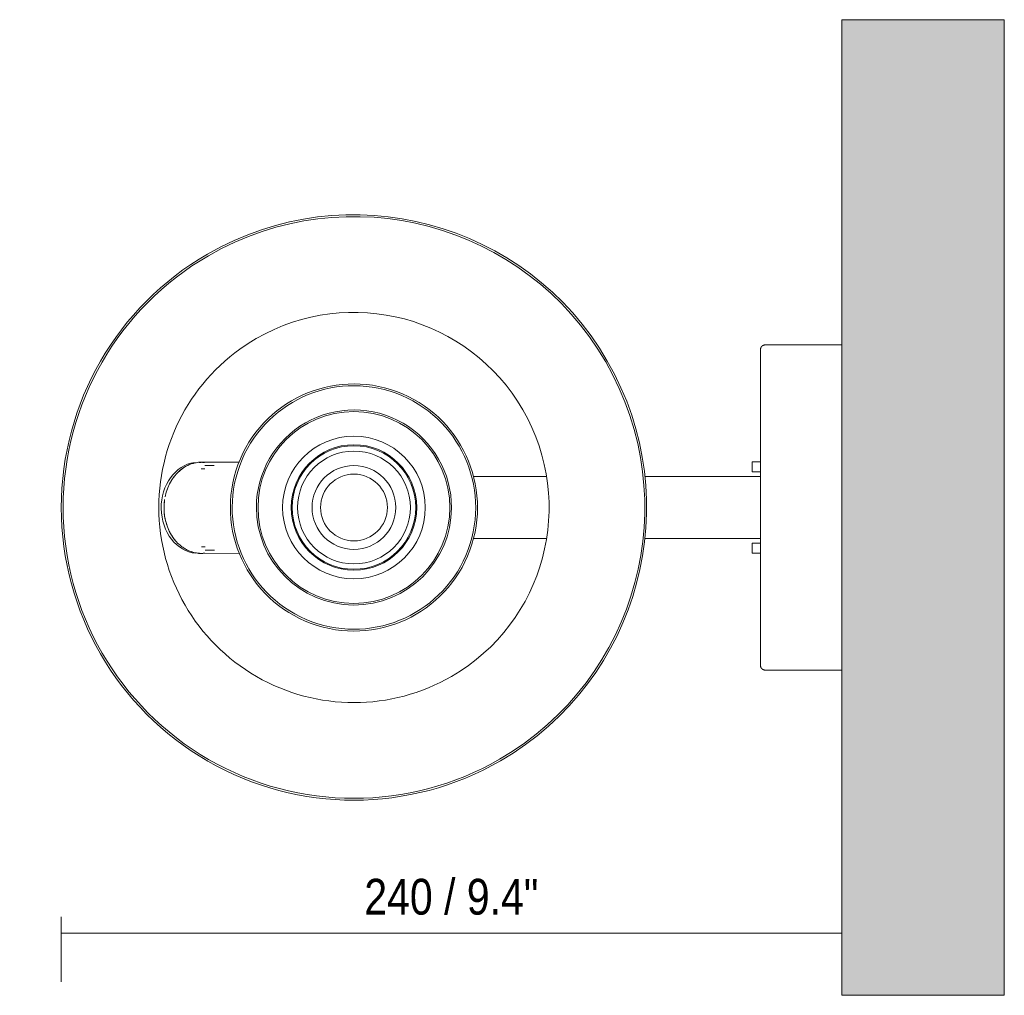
# Model space of a CAD drawing. Header units: millimetres. Extents: x -6679 to -4645, y 0 to 6729.
# Tile 5 of 5: x -6331 to -6028, y 6429 to 6729. Entities that reach past the tile are written whole.
import ezdxf

# ---------------------------------------------------------------- set-up
doc = ezdxf.new("R2010")
doc.units = ezdxf.units.MM
for name, color, linetype, lineweight in [('Cotas', 7, 'Continuous', 9), ('Cotas-5', 7, 'Continuous', 9), ('Luminarias', 7, 'Continuous', 20), ('Muros', 7, 'Continuous', 9)]:
    doc.layers.add(name, color=color, linetype=linetype, lineweight=lineweight)
doc.layers.add('Lighthing Fixture Dim Grey SOL', color=7, linetype='Continuous', lineweight=9, true_color=0x5b5b5b)
doc.styles.add('Arial Narrow', font='Arialn.ttf', dxfattribs={"height": 11})
doc.dimstyles.new('FARO_-_2_2mm_Arial_Narrow_mm_Inch_Right', dxfattribs={"dimscale": 304.8, "dimtxt": 11.257741, "dimasz": 0, "dimexe": 0.049213, "dimexo": 0.0625, "dimgap": 0.008202, "dimtad": 1, "dimdec": 0, "dimzin": 0, "dimdsep": 46, "dimtxsty": 'Arial Narrow', "dimblk1": 'NONE', "dimblk2": 'NONE', "dimsah": 1, "dimcen": 0.09, "dimadec": 0, "dimazin": 0, "dimtfac": 1, "dimtdec": 4, "dimtix": 1, "dimtmove": 0, "dimatfit": 3, "dimfxl": 0.016404, "dimfxlon": 1, "dimtvp": 1, "dimtolj": 1, "dimtzin": 0, "dimarcsym": 2})

# ---------------------------------------------------------------- blocks, each defined once
blk = doc.blocks.new('20302 - 20302 SAVOY White structure wall lamp with LED reader-474468-Planta_PDF')
at = {"layer": 'Luminarias'}
for p, q in [((-3268.96, 6629.5), (-3292.47, 6629.5)), ((-3465.93, 6593.39), (-3466.79, 6593.39)), ((-3454.3, 6593.42), (-3465.93, 6593.39)), ((-3461.92, 6592.4), (-3464.79, 6592.39)), ((-3296.46, 6593.5), (-3296.46, 6590.5)), ((-3296.46, 6593.5), (-3295.22, 6593.5)), ((-3295.22, 6593.5), (-3293.96, 6593.5)), ((-3464.78, 6591.4), (-3465.93, 6591.4)), ((-3359.73, 6589), (-3382.18, 6589)), ((-3293.96, 6589), (-3329.47, 6589)), ((-3295.22, 6590.5), (-3296.46, 6590.5)), ((-3293.96, 6590.5), (-3295.22, 6590.5)), ((-3382.18, 6570), (-3359.72, 6570)), ((-3329.47, 6570), (-3293.96, 6570)), ((-3296.46, 6568.5), (-3296.46, 6565.5)), ((-3296.46, 6568.5), (-3295.22, 6568.5)), ((-3295.22, 6568.5), (-3293.96, 6568.5)), ((-3466.73, 6565.39), (-3465.87, 6565.39)), ((-3465.88, 6567.38), (-3464.73, 6567.38)), ((-3465.87, 6565.39), (-3454.25, 6565.42)), ((-3464.73, 6566.39), (-3461.86, 6566.4)), ((-3295.22, 6565.5), (-3296.46, 6565.5)), ((-3293.96, 6565.5), (-3295.22, 6565.5)), ((-3292.47, 6529.5), (-3268.96, 6529.5))]:
    blk.add_line(p, q, dxfattribs=at)
at = {"layer": 'Luminarias', "flags": 128}
for points in [[(-3293.96, 6628), (-3293.96, 6628.06), (-3293.96, 6628.12), (-3293.95, 6628.18), (-3293.94, 6628.24), (-3293.93, 6628.3), (-3293.92, 6628.36), (-3293.9, 6628.42), (-3293.88, 6628.47), (-3293.86, 6628.53), (-3293.84, 6628.58), (-3293.82, 6628.64), (-3293.79, 6628.69), (-3293.76, 6628.74), (-3293.73, 6628.8), (-3293.7, 6628.85), (-3293.66, 6628.89), (-3293.63, 6628.94), (-3293.59, 6628.99), (-3293.55, 6629.03), (-3293.51, 6629.07), (-3293.46, 6629.11), (-3293.42, 6629.15), (-3293.37, 6629.19), (-3293.32, 6629.23), (-3293.27, 6629.26), (-3293.22, 6629.29), (-3293.17, 6629.32), (-3293.12, 6629.35), (-3293.06, 6629.37), (-3293.01, 6629.39), (-3292.95, 6629.41), (-3292.9, 6629.43), (-3292.84, 6629.45), (-3292.78, 6629.46), (-3292.72, 6629.47), (-3292.66, 6629.48), (-3292.6, 6629.49), (-3292.54, 6629.49), (-3292.48, 6629.5), (-3292.47, 6629.5)], [(-3293.96, 6594.02), (-3293.96, 6594.75), (-3293.96, 6596.58), (-3293.96, 6598.39), (-3293.96, 6600.16), (-3293.96, 6601.9), (-3293.96, 6603.6), (-3293.96, 6605.26), (-3293.96, 6606.89), (-3293.96, 6608.46), (-3293.96, 6610), (-3293.96, 6611.48), (-3293.96, 6612.91), (-3293.96, 6614.29), (-3293.96, 6615.62), (-3293.96, 6616.88), (-3293.96, 6618.09), (-3293.96, 6619.23), (-3293.96, 6620.31), (-3293.96, 6621.33), (-3293.96, 6622.28), (-3293.96, 6623.16), (-3293.96, 6623.97), (-3293.96, 6624.71), (-3293.96, 6625.37), (-3293.96, 6625.97), (-3293.96, 6626.49), (-3293.96, 6626.93), (-3293.96, 6627.3), (-3293.96, 6627.59), (-3293.96, 6627.8), (-3293.96, 6627.94), (-3293.96, 6628), (-3293.96, 6628)], [(-3293.96, 6628), (-3293.96, 6627.96), (-3293.96, 6627.85), (-3293.96, 6627.65), (-3293.96, 6627.38), (-3293.96, 6627.04), (-3293.96, 6626.61), (-3293.96, 6626.11), (-3293.96, 6625.54), (-3293.96, 6624.89), (-3293.96, 6624.17), (-3293.96, 6623.38), (-3293.96, 6622.52), (-3293.96, 6621.59), (-3293.96, 6620.59), (-3293.96, 6619.53), (-3293.96, 6618.4), (-3293.96, 6617.21), (-3293.96, 6615.96), (-3293.96, 6614.66), (-3293.96, 6613.29), (-3293.96, 6611.87), (-3293.96, 6610.4), (-3293.96, 6608.88), (-3293.96, 6607.32), (-3293.96, 6605.7), (-3293.96, 6604.05), (-3293.96, 6602.36), (-3293.96, 6600.63), (-3293.96, 6598.87), (-3293.96, 6597.07), (-3293.96, 6595.25), (-3293.96, 6593.4), (-3293.96, 6591.53), (-3293.96, 6589.65), (-3293.96, 6587.74), (-3293.96, 6585.82), (-3293.96, 6583.89), (-3293.96, 6581.96), (-3293.96, 6580.02), (-3293.96, 6579.5)], [(-3293.96, 6589), (-3293.96, 6589.13), (-3293.96, 6590.02)], [(-3293.96, 6579.5), (-3293.96, 6577.56), (-3293.96, 6575.62), (-3293.96, 6573.69), (-3293.96, 6571.77), (-3293.96, 6569.86), (-3293.96, 6567.97), (-3293.96, 6566.09), (-3293.96, 6564.24), (-3293.96, 6562.41), (-3293.96, 6560.61), (-3293.96, 6558.83), (-3293.96, 6557.1), (-3293.96, 6555.39), (-3293.96, 6553.73), (-3293.96, 6552.11), (-3293.96, 6550.53), (-3293.96, 6548.99), (-3293.96, 6547.51), (-3293.96, 6546.08), (-3293.96, 6544.7), (-3293.96, 6543.37), (-3293.96, 6542.11), (-3293.96, 6540.9), (-3293.96, 6539.76), (-3293.96, 6538.68), (-3293.96, 6537.66), (-3293.96, 6536.71), (-3293.96, 6535.83), (-3293.96, 6535.02), (-3293.96, 6534.28), (-3293.96, 6533.62), (-3293.96, 6533.02), (-3293.96, 6532.51), (-3293.96, 6532.06), (-3293.96, 6531.69), (-3293.96, 6531.4), (-3293.96, 6531.19), (-3293.96, 6531.05), (-3293.96, 6530.99), (-3293.96, 6530.99)], [(-3293.96, 6568.97), (-3293.96, 6569.35), (-3293.96, 6570)], [(-3293.96, 6530.99), (-3293.96, 6531.03), (-3293.96, 6531.14), (-3293.96, 6531.34), (-3293.96, 6531.61), (-3293.96, 6531.95), (-3293.96, 6532.38), (-3293.96, 6532.88), (-3293.96, 6533.45), (-3293.96, 6534.1), (-3293.96, 6534.82), (-3293.96, 6535.61), (-3293.96, 6536.47), (-3293.96, 6537.4), (-3293.96, 6538.4), (-3293.96, 6539.46), (-3293.96, 6540.59), (-3293.96, 6541.78), (-3293.96, 6543.03), (-3293.96, 6544.34), (-3293.96, 6545.7), (-3293.96, 6547.12), (-3293.96, 6548.59), (-3293.96, 6550.11), (-3293.96, 6551.68), (-3293.96, 6553.29), (-3293.96, 6554.94), (-3293.96, 6556.63), (-3293.96, 6558.36), (-3293.96, 6560.12), (-3293.96, 6561.92), (-3293.96, 6563.74), (-3293.96, 6564.97)], [(-3292.47, 6529.5), (-3292.53, 6529.5), (-3292.59, 6529.5), (-3292.65, 6529.51), (-3292.71, 6529.51), (-3292.76, 6529.53), (-3292.82, 6529.54), (-3292.88, 6529.55), (-3292.94, 6529.57), (-3292.99, 6529.59), (-3293.05, 6529.61), (-3293.1, 6529.64), (-3293.16, 6529.66), (-3293.21, 6529.69), (-3293.26, 6529.72), (-3293.31, 6529.76), (-3293.36, 6529.79), (-3293.41, 6529.83), (-3293.45, 6529.87), (-3293.5, 6529.91), (-3293.54, 6529.95), (-3293.58, 6529.99), (-3293.62, 6530.04), (-3293.65, 6530.08), (-3293.69, 6530.13), (-3293.72, 6530.18), (-3293.75, 6530.23), (-3293.78, 6530.28), (-3293.81, 6530.34), (-3293.84, 6530.39), (-3293.86, 6530.45), (-3293.88, 6530.5), (-3293.9, 6530.56), (-3293.91, 6530.62), (-3293.93, 6530.68), (-3293.94, 6530.73), (-3293.95, 6530.79), (-3293.95, 6530.85), (-3293.96, 6530.91), (-3293.96, 6530.97), (-3293.96, 6530.99)]]:
    blk.add_lwpolyline(points, dxfattribs=at)
at = {"layer": 'Luminarias'}
for radius, start, end in [(90, 300.0246, 120.0246), (89.43, 300.0246, 120.0246), (90, 120.0246, 300.0246), (89.43, 120.0246, 300.0246), (60, 300.0246, 120.0246), (60, 120.0246, 300.0246), (38, 339.7742, 159.7742), (37.43, 339.7742, 159.7742), (30, 359.789, 179.789), (29.5, 0, 180), (21.94, 0, 180), (19.3, 0, 180), (19, 0, 180), (17.35, 0, 180), (38, 159.7742, 339.7742), (37.43, 159.7742, 339.7742), (12.88, 0, 180), (10.28, 0, 180), (30, 179.789, 359.789), (29.5, 180, 0), (21.94, 180, 0), (19.3, 180, 0), (19, 180, 0), (17.35, 180, 0), (12.88, 180, 0), (10.28, 180, 0)]:
    blk.add_arc((-3418.96, 6579.5), radius, start, end, dxfattribs=at)
for centre, start_param, end_param in [((-3466.76, 6579.39), 0.106547, 1.584943), ((-3465.9, 6579.39), 0.024518, 0.678797), ((-3465.9, 6579.39), 0.317757, 0.415827), ((-3465.9, 6579.39), 0.137489, 0.235523), ((-3466.76, 6579.39), 6.204933, 6.283185), ((-3465.9, 6579.39), 0.014147, 0.0553), ((-3465.9, 6579.39), 6.191296, 6.297354), ((-3465.9, 6579.39), 6.230234, 6.297332), ((-3465.9, 6579.39), 0.497909, 1.324015), ((-3465.9, 6579.39), 0.776942, 0.858153), ((-3465.9, 6579.39), 0.958185, 1.038094), ((-3465.9, 6579.39), 1.140237, 1.217992), ((-3465.9, 6579.39), 1.385575, 1.584943), ((-3465.9, 6579.39), 1.410188, 1.570796), ((-3466.76, 6579.39), 1.584943, 3.068418), ((-3465.9, 6579.39), 1.584943, 2.420836), ((-3465.9, 6579.39), 1.585026, 1.755596), ((-3465.9, 6579.39), 1.770057, 1.940395), ((-3465.9, 6579.39), 1.955115, 2.125195), ((-3465.9, 6579.39), 2.140226, 2.309995), ((-3465.9, 6579.39), 2.32544, 2.494794), ((-3465.9, 6579.39), 2.496193, 2.594288), ((-3465.9, 6579.39), 2.594247, 2.686703), ((-3465.9, 6579.39), 2.678906, 2.779087), ((-3465.9, 6579.39), 2.779047, 2.871503), ((-3465.9, 6579.39), 2.86398, 2.963887), ((-3465.9, 6579.39), 2.963847, 3.058909), ((-3465.9, 6579.39), 3.04902, 3.221331), ((-3465.9, 6579.39), 3.06331, 3.233485)]:
    blk.add_ellipse(centre, major_axis=(-0.03, 14), ratio=0.819152, start_param=start_param, end_param=end_param, dxfattribs=at)
blk = doc.blocks.new('DIMBLOCK2-Planta_PDF')
at = {"layer": 'Cotas-5', "color": 251, "true_color": 0x5b5b5b, "transparency": 16777216}
for p, q in [((-6077.78, 6448.4), (-6077.78, 6463.6)), ((-6317.8, 6453.6), (-6317.8, 6433.6)), ((-6317.8, 6448.6), (-6317.8, 6453.6)), ((-6317.8, 6448.6), (-6077.78, 6448.6)), ((-6077.78, 6448.6), (-6077.78, 6443.6))]:
    blk.add_line(p, q, dxfattribs=at)
at = {"layer": 'Cotas-5', "color": 0, "transparency": 16777216, "insert": (-6224.59, 6465.31), "char_height": 11, "width": 64.3299, "attachment_point": 1, "line_spacing_factor": 0.974696, "style": 'Arial Narrow'}
blk.add_mtext('240 / 9.4"', dxfattribs=at)
blk = doc.blocks.new('_None')

msp = doc.modelspace()

# ---------------------------------------------------------------- hatches: boundary and pattern name
at = {"layer": 'Muros', "true_color": 0xf7f7f7}
msp.add_hatch(color=7, dxfattribs=at).paths.add_polyline_path([(-6027.78, 6429.5), (-6027.78, 6729.5), (-6077.78, 6729.5), (-6077.78, 6429.5)], flags=0)

# ---------------------------------------------------------------- linework, layer by layer
at = {"layer": 'Lighthing Fixture Dim Grey SOL'}
msp.add_line((-6317.8, 6579.5), (-6317.8, 6580.3), dxfattribs=at)
at = {"layer": 'Muros', "color": 253, "true_color": 0xaaaaaa}
for p, q in [((-6077.78, 6429.5), (-6077.78, 6729.5)), ((-6077.78, 6729.5), (-6027.78, 6729.5)), ((-6027.78, 6729.5), (-6027.78, 6429.5)), ((-6077.78, 6429.5), (-6027.78, 6429.5))]:
    msp.add_line(p, q, dxfattribs=at)

# ---------------------------------------------------------------- block references
at = {"layer": 'Luminarias'}
msp.add_blockref('20302 - 20302 SAVOY White structure wall lamp with LED reader-474468-Planta_PDF', (-2808.82, 0), dxfattribs=at)

# ---------------------------------------------------------------- dimensions: what is measured, and where the dimension line sits
at = {"layer": 'Cotas', "color": 251, "true_color": 0x5b5b5b}
dim = msp.add_linear_dim(base=(-6077.78, 6448.6), p1=(-6317.8, 6453.6), p2=(-6077.78, 6443.6), dimstyle='FARO_-_2_2mm_Arial_Narrow_mm_Inch_Right', override={"dimpost": '<>', "dimfxl": 240.230176}, dxfattribs=at)
dim.commit()
dim.dimension.update_dxf_attribs({"geometry": 'DIMBLOCK2-Planta_PDF', "text_midpoint": (-6197.79, 6458.22)})

doc.saveas('drawing.dxf')
